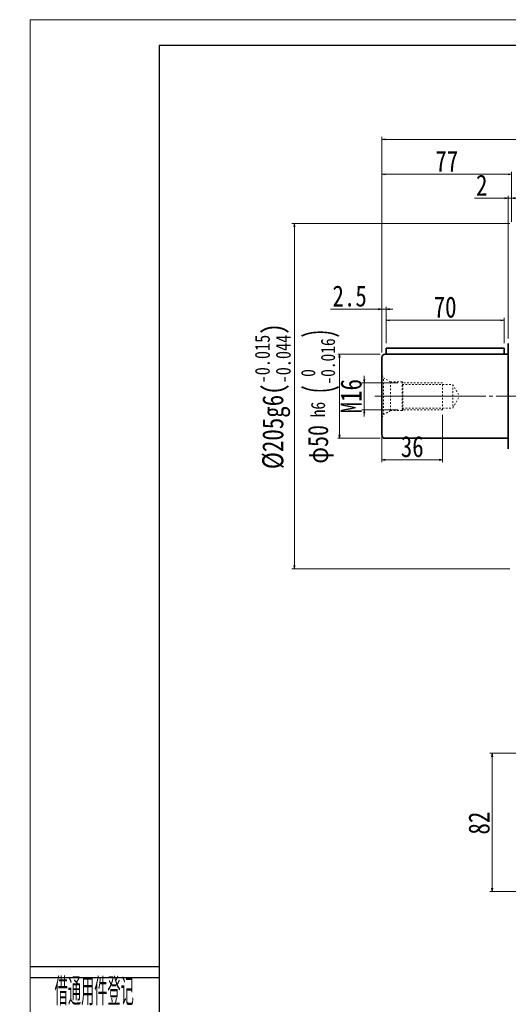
# Model space of a CAD drawing. Header units: millimetres. Extents: x -54 to 1253, y 0 to 910.
# Tile 2 of 8: x -54 to 236, y 325 to 910. Entities that reach past the tile are written whole.
import ezdxf
from ezdxf.enums import TextEntityAlignment as Align

# ---------------------------------------------------------------- set-up
doc = ezdxf.new("R2010")
doc.units = ezdxf.units.MM
doc.linetypes.add('点画线', pattern=[18, 12, -2, 2, -2])
doc.linetypes.add('虚线', pattern=[2, 1, -1])
doc.layers.add('2细线层', color=4, linetype='Continuous')
doc.layers.add('6文字层', color=3, linetype='Continuous')
for name, color, linetype, lineweight in [('中心线层', 1, '点画线', 18), ('图框_外框线', 7, 'Continuous', 18), ('尺寸线层', 3, 'Continuous', 18), ('粗实线层', 7, 'Continuous', 35)]:
    doc.layers.add(name, color=color, linetype=linetype, lineweight=lineweight)
doc.styles.add('PC_TEXTSTYLE', font='ISOCP.SHX', dxfattribs={"width": 0.707, "bigfont": 'GBCBIG.SHX'})
doc.styles.add('宋体', font='SimSun.ttf', dxfattribs={"width": 0.8})
doc.dimstyles.new('A水平标注$0', dxfattribs={"dimtxt": 3.5, "dimasz": 2, "dimexe": 1.5, "dimexo": 3, "dimgap": 1.1, "dimtad": 1, "dimtoh": 1, "dimdec": 4, "dimdsep": 46, "dimtxsty": '宋体', "dimblk": 'OPEN', "dimcen": 3, "dimclrd": 3, "dimclre": 3, "dimclrt": 6, "dimadec": 0, "dimazin": 0, "dimtm": 1e-09, "dimtfac": 1, "dimtdec": 4, "dimtix": 1, "dimtmove": 0, "dimatfit": 3, "dimldrblk": 'OPEN', "dimfxl": 0, "dimlwd": 13, "dimlwe": 13, "dimarcsym": 0})
doc.dimstyles.new('D直径标注φ25', dxfattribs={"dimtxt": 3.5, "dimasz": 2, "dimexe": 1, "dimexo": 3, "dimtad": 1, "dimtoh": 1, "dimdec": 1, "dimdsep": 46, "dimtxsty": '宋体', "dimblk": 'OPEN', "dimcen": 3, "dimclrd": 3, "dimclre": 3, "dimclrt": 130, "dimadec": 0, "dimazin": 0, "dimtm": 1e-09, "dimtfac": 1, "dimtdec": 1, "dimtmove": 0, "dimatfit": 0, "dimldrblk": 'OPEN', "dimfxl": 0, "dimlwd": 13, "dimlwe": 13, "dimarcsym": 0})

# ---------------------------------------------------------------- blocks, each defined once
blk = doc.blocks.new('m16螺纹中心孔_3')
at = {"layer": '中心线层', "linetype": '点画线', "lineweight": 18}
blk.add_line((49.71, 0), (-4.25, 0), dxfattribs=at)
at = {"layer": '粗实线层', "color": 6, "linetype": '虚线', "lineweight": 18}
for p, q in [((0, -12.65), (0, 12.65)), ((0, 12.65), (0.99, 10.93)), ((5.2, 8.5), (0.99, 10.93)), ((0.99, -10.93), (0.99, 10.93)), ((12, 8.5), (5.2, 8.5)), ((5.2, -8.5), (5.2, 8.5)), ((12.5, 8), (12, 8.5)), ((12, -8.5), (12, 8.5)), ((12, 7), (42, 7)), ((36, 8), (12.5, 8)), ((12.5, -8), (12.5, 8)), ((36, -8), (36, 8)), ((42, 7), (46.04, 0)), ((42, 7), (42, -7)), ((42, -7), (46.04, 0)), ((0, -12.65), (0.99, -10.93)), ((5.2, -8.5), (0.99, -10.93)), ((12, -8.5), (5.2, -8.5)), ((12, -7), (42, -7)), ((12.5, -8), (12, -8.5)), ((36, -8), (12.5, -8))]:
    blk.add_line(p, q, dxfattribs=at)
blk = doc.blocks.new('_Open')
at = {"color": 0, "linetype": 'ByBlock', "lineweight": -2}
for p, q in [((-1, 0.17), (0, 0)), ((-1, -0.17), (0, 0)), ((0, 0), (-1, 0))]:
    blk.add_line(p, q, dxfattribs=at)
blk = doc.blocks.new('*D10')
at = {"layer": 'Defpoints', "color": 0, "transparency": 16777216}
for p in [(196.72, 678.06), (160.72, 668.06), (196.72, 648.32)]:
    blk.add_point(p, dxfattribs=at)
at = {"layer": '尺寸线层', "color": 3, "lineweight": 13, "transparency": 16777216}
for p, q in [((196.72, 675.06), (196.72, 646.82)), ((160.72, 665.06), (160.72, 646.82)), ((162.72, 648.32), (194.72, 648.32))]:
    blk.add_line(p, q, dxfattribs=at)
at = {"layer": '尺寸线层', "color": 3, "lineweight": 13, "transparency": 16777216, "xscale": 2, "yscale": 2, "zscale": 2, "rotation": 180}
blk.add_blockref('_Open', (160.72, 648.32), dxfattribs=at)
at = {"layer": '尺寸线层', "color": 3, "lineweight": 13, "transparency": 16777216, "xscale": 2, "yscale": 2, "zscale": 2}
blk.add_blockref('_Open', (196.72, 648.32), dxfattribs=at)
at = {"layer": '尺寸线层', "color": 6, "transparency": 16777216, "insert": (178.72, 656.07), "char_height": 12.5, "attachment_point": 5, "style": '宋体'}
blk.add_mtext('36', dxfattribs=at)
blk = doc.blocks.new('*D11')
at = {"layer": 'Defpoints', "color": 0, "transparency": 16777216}
for p in [(173.22, 694.06), (150.28, 678.06), (173.22, 678.06)]:
    blk.add_point(p, dxfattribs=at)
at = {"layer": '尺寸线层', "color": 3, "lineweight": 13, "transparency": 16777216}
for p, q in [((150.28, 696.06), (150.28, 698.06)), ((170.22, 694.06), (148.78, 694.06)), ((150.28, 694.06), (150.28, 678.06)), ((170.22, 678.06), (148.78, 678.06)), ((150.28, 676.06), (150.28, 674.06))]:
    blk.add_line(p, q, dxfattribs=at)
at = {"layer": '尺寸线层', "color": 3, "lineweight": 13, "transparency": 16777216, "xscale": 2, "yscale": 2, "zscale": 2}
for p, rotation in [((150.28, 694.06), 270), ((150.28, 678.06), 90)]:
    blk.add_blockref('_Open', p, dxfattribs=dict(at, rotation=rotation))
at = {"layer": '尺寸线层', "color": 6, "transparency": 16777216, "insert": (142.53, 686.06), "char_height": 12.5, "attachment_point": 5, "rotation": 90, "style": '宋体'}
blk.add_mtext('M16', dxfattribs=at)
blk = doc.blocks.new('*D12')
at = {"layer": 'Defpoints', "color": 0, "transparency": 16777216}
for p in [(239.72, 788.56), (108.8, 583.56), (239.72, 583.56)]:
    blk.add_point(p, dxfattribs=at)
at = {"layer": '尺寸线层', "color": 3, "lineweight": 13, "transparency": 16777216}
for p, q in [((236.72, 788.56), (107.3, 788.56)), ((108.8, 786.56), (108.8, 585.56)), ((236.72, 583.56), (107.3, 583.56))]:
    blk.add_line(p, q, dxfattribs=at)
at = {"layer": '尺寸线层', "color": 3, "lineweight": 13, "transparency": 16777216, "xscale": 2, "yscale": 2, "zscale": 2}
for p, rotation in [((108.8, 788.56), 90), ((108.8, 583.56), 270)]:
    blk.add_blockref('_Open', p, dxfattribs=dict(at, rotation=rotation))
at = {"layer": '尺寸线层', "color": 6, "transparency": 16777216, "insert": (96, 686.06), "char_height": 12.5, "attachment_point": 5, "rotation": 90, "style": '宋体'}
blk.add_mtext('{\\A1;\\A1;%%C205g6({\\H0.707107x;\\S-0.015^ -0.044;})}', dxfattribs=at)
blk = doc.blocks.new('*D15')
at = {"layer": 'Defpoints', "color": 0, "transparency": 16777216}
for p in [(160.72, 817.81), (237.72, 786.56), (160.72, 709.06)]:
    blk.add_point(p, dxfattribs=at)
at = {"layer": '尺寸线层', "color": 3, "lineweight": 13, "transparency": 16777216}
for p, q in [((160.72, 712.06), (160.72, 819.31)), ((237.72, 789.56), (237.72, 819.31)), ((235.72, 817.81), (162.72, 817.81))]:
    blk.add_line(p, q, dxfattribs=at)
at = {"layer": '尺寸线层', "color": 3, "lineweight": 13, "transparency": 16777216, "xscale": 2, "yscale": 2, "zscale": 2, "rotation": 180}
blk.add_blockref('_Open', (160.72, 817.81), dxfattribs=at)
at = {"layer": '尺寸线层', "color": 3, "lineweight": 13, "transparency": 16777216, "xscale": 2, "yscale": 2, "zscale": 2}
blk.add_blockref('_Open', (237.72, 817.81), dxfattribs=at)
at = {"layer": '尺寸线层', "color": 6, "transparency": 16777216, "insert": (199.22, 825.56), "char_height": 12.5, "attachment_point": 5, "style": '宋体'}
blk.add_mtext('77', dxfattribs=at)
blk = doc.blocks.new('*D16')
at = {"layer": 'Defpoints', "color": 0, "transparency": 16777216}
for p in [(235.72, 803.59), (237.72, 786.56), (235.72, 717.31)]:
    blk.add_point(p, dxfattribs=at)
at = {"layer": '尺寸线层', "color": 3, "lineweight": 13, "transparency": 16777216}
for p, q in [((233.72, 803.59), (215.69, 803.59)), ((235.72, 720.31), (235.72, 805.09)), ((237.72, 803.59), (235.72, 803.59)), ((237.72, 789.56), (237.72, 805.09)), ((239.72, 803.59), (241.72, 803.59))]:
    blk.add_line(p, q, dxfattribs=at)
at = {"layer": '尺寸线层', "color": 3, "lineweight": 13, "transparency": 16777216, "xscale": 2, "yscale": 2, "zscale": 2}
blk.add_blockref('_Open', (235.72, 803.59), dxfattribs=at)
at = {"layer": '尺寸线层', "color": 3, "lineweight": 13, "transparency": 16777216, "xscale": 2, "yscale": 2, "zscale": 2, "rotation": 180}
blk.add_blockref('_Open', (237.72, 803.59), dxfattribs=at)
at = {"layer": '尺寸线层', "color": 6, "transparency": 16777216, "insert": (219.96, 811.34), "char_height": 12.5, "attachment_point": 5, "style": '宋体'}
blk.add_mtext('2', dxfattribs=at)
blk = doc.blocks.new('*D17')
at = {"layer": 'Defpoints', "color": 0, "transparency": 16777216}
for p in [(160.72, 838.51), (489.72, 717.31), (160.72, 709.06)]:
    blk.add_point(p, dxfattribs=at)
at = {"layer": '尺寸线层', "color": 3, "lineweight": 13, "transparency": 16777216}
for p, q in [((160.72, 712.06), (160.72, 840.01)), ((487.72, 838.51), (162.72, 838.51)), ((489.72, 720.31), (489.72, 840.01))]:
    blk.add_line(p, q, dxfattribs=at)
at = {"layer": '尺寸线层', "color": 3, "lineweight": 13, "transparency": 16777216, "xscale": 2, "yscale": 2, "zscale": 2, "rotation": 180}
blk.add_blockref('_Open', (160.72, 838.51), dxfattribs=at)
at = {"layer": '尺寸线层', "color": 3, "lineweight": 13, "transparency": 16777216, "xscale": 2, "yscale": 2, "zscale": 2}
blk.add_blockref('_Open', (489.72, 838.51), dxfattribs=at)
at = {"layer": '尺寸线层', "color": 6, "transparency": 16777216, "insert": (325.22, 846.26), "char_height": 12.5, "attachment_point": 5, "style": '宋体', "bg_fill": 3, "box_fill_scale": 1.1, "bg_fill_color": 256, "bg_fill_true_color": 13158600, "bg_fill_transparency": 0}
blk.add_mtext('329', dxfattribs=at)
blk = doc.blocks.new('*D30')
at = {"layer": 'Defpoints', "color": 0, "transparency": 16777216}
for p in [(163.22, 737.7), (163.22, 714.56), (160.72, 709.06)]:
    blk.add_point(p, dxfattribs=at)
at = {"layer": '尺寸线层', "color": 3, "lineweight": 13, "transparency": 16777216}
for p, q in [((158.72, 737.7), (130.18, 737.7)), ((160.72, 712.06), (160.72, 739.2)), ((163.22, 737.7), (160.72, 737.7)), ((163.22, 717.56), (163.22, 739.2)), ((165.22, 737.7), (167.22, 737.7))]:
    blk.add_line(p, q, dxfattribs=at)
at = {"layer": '尺寸线层', "color": 3, "lineweight": 13, "transparency": 16777216, "xscale": 2, "yscale": 2, "zscale": 2}
blk.add_blockref('_Open', (160.72, 737.7), dxfattribs=at)
at = {"layer": '尺寸线层', "color": 3, "lineweight": 13, "transparency": 16777216, "xscale": 2, "yscale": 2, "zscale": 2, "rotation": 180}
blk.add_blockref('_Open', (163.22, 737.7), dxfattribs=at)
at = {"layer": '尺寸线层', "color": 6, "transparency": 16777216, "insert": (141.59, 745.45), "char_height": 12.5, "attachment_point": 5, "style": '宋体'}
blk.add_mtext('2.5', dxfattribs=at)
blk = doc.blocks.new('*D31')
at = {"layer": 'Defpoints', "color": 0, "transparency": 16777216}
for p in [(233.22, 731.15), (163.22, 714.56), (233.22, 714.56)]:
    blk.add_point(p, dxfattribs=at)
at = {"layer": '尺寸线层', "color": 3, "lineweight": 13, "transparency": 16777216}
for p, q in [((163.22, 717.56), (163.22, 732.65)), ((165.22, 731.15), (231.22, 731.15)), ((233.22, 717.56), (233.22, 732.65))]:
    blk.add_line(p, q, dxfattribs=at)
at = {"layer": '尺寸线层', "color": 3, "lineweight": 13, "transparency": 16777216, "xscale": 2, "yscale": 2, "zscale": 2, "rotation": 180}
blk.add_blockref('_Open', (163.22, 731.15), dxfattribs=at)
at = {"layer": '尺寸线层', "color": 3, "lineweight": 13, "transparency": 16777216, "xscale": 2, "yscale": 2, "zscale": 2}
blk.add_blockref('_Open', (233.22, 731.15), dxfattribs=at)
at = {"layer": '尺寸线层', "color": 6, "transparency": 16777216, "insert": (198.22, 738.9), "char_height": 12.5, "attachment_point": 5, "style": '宋体'}
blk.add_mtext('70', dxfattribs=at)
blk = doc.blocks.new('*D41')
at = {"layer": 'Defpoints', "color": 0, "transparency": 16777216}
for p in [(345.22, 474.06), (226.19, 392.06), (273.52, 392.06)]:
    blk.add_point(p, dxfattribs=at)
at = {"layer": '尺寸线层', "color": 3, "lineweight": 13, "transparency": 16777216}
for p, q in [((342.22, 474.06), (224.69, 474.06)), ((226.19, 472.06), (226.19, 394.06)), ((270.52, 392.06), (224.69, 392.06))]:
    blk.add_line(p, q, dxfattribs=at)
at = {"layer": '尺寸线层', "color": 3, "lineweight": 13, "transparency": 16777216, "xscale": 2, "yscale": 2, "zscale": 2}
for p, rotation in [((226.19, 474.06), 90), ((226.19, 392.06), 270)]:
    blk.add_blockref('_Open', p, dxfattribs=dict(at, rotation=rotation))
at = {"layer": '尺寸线层', "color": 6, "transparency": 16777216, "insert": (218.44, 432.63), "char_height": 12.5, "attachment_point": 5, "rotation": 90, "style": '宋体'}
blk.add_mtext('82', dxfattribs=at)
blk = doc.blocks.new('*D44')
at = {"color": 3, "lineweight": 13, "transparency": 16777216}
for p, q in [((159.72, 711.06), (134.56, 711.06)), ((135.56, 709.06), (135.56, 663.06)), ((159.72, 661.06), (134.56, 661.06))]:
    blk.add_line(p, q, dxfattribs=at)
at = {"layer": 'Defpoints', "color": 0, "transparency": 16777216}
for p in [(162.72, 711.06), (135.56, 661.06), (162.72, 661.06)]:
    blk.add_point(p, dxfattribs=at)
at = {"color": 3, "lineweight": 13, "transparency": 16777216, "xscale": 2, "yscale": 2, "zscale": 2}
for p, rotation in [((135.56, 711.06), 90), ((135.56, 661.06), 270)]:
    blk.add_blockref('_Open', p, dxfattribs=dict(at, rotation=rotation))
at = {"color": 130, "transparency": 16777216, "insert": (124.23, 686.06), "char_height": 12, "attachment_point": 5, "rotation": 90, "style": '宋体'}
blk.add_mtext('{\\A1;φ50{}{{\\H0.7x;\\C2; h6 {\\H2x;\\W0.5;(}\\S 0^ -0.016;{\\H2x;\\W0.5;)}}}}', dxfattribs=at)

msp = doc.modelspace()

# ---------------------------------------------------------------- linework, layer by layer
at = {"layer": '2细线层'}
for p, q in [((-47.64057, 347.54506), (28.61523, 347.54506)), ((-47.64057, 341.03071), (28.61523, 341.03071))]:
    msp.add_line(p, q, dxfattribs=at)
at = {"layer": '中心线层'}
msp.add_line((156.47068, 686.05787), (494.62169, 686.19987), dxfattribs=at)
at = {"layer": '粗实线层'}
for p, q in [((235.72068, 654.80787), (235.72068, 717.30787)), ((160.72068, 709.05787), (160.72068, 663.05787)), ((162.72068, 711.05787), (235.72068, 711.05787)), ((162.72068, 661.05787), (235.72068, 661.05787))]:
    msp.add_line(p, q, dxfattribs=at)
for centre, start, end in [((162.72068, 709.05787), 90, 180), ((162.72068, 663.05787), 180, 270.00000001)]:
    msp.add_arc(centre, 2, start, end, dxfattribs=at)

# ---------------------------------------------------------------- block references
msp.add_blockref('m16螺纹中心孔_3', (160.72068, 686.05787), dxfattribs=at)

# ---------------------------------------------------------------- texts
at = {"layer": '6文字层', "color": 3, "style": 'PC_TEXTSTYLE', "width": 0.667}
msp.add_text('借通用件登记', height=16.285898, dxfattribs=at).set_placement((-9.92619, 333.31961), align=Align.MIDDLE)

# ---------------------------------------------------------------- dimensions: what is measured, and where the dimension line sits
at = {"layer": '尺寸线层'}
for base, p1, p2, picture, middle in [((160.72068, 817.8094), (237.72068, 786.55787), (160.72068, 709.05787), '*D15', (199.22068, 825.5594)), ((196.72068, 648.31514), (160.72068, 668.05787), (196.72068, 678.05787), '*D10', (178.72068, 656.06514))]:
    dim = msp.add_linear_dim(base=base, p1=p1, p2=p2, dimstyle='A水平标注$0', override={"dimtxt": 12.5, "dimgap": 1.5, "dimblk": 'Open', "dimtfill": 0, "dimtfillclr": 256}, dxfattribs=at)
    dim.commit()
    dim.dimension.update_dxf_attribs({"geometry": picture, "text_midpoint": middle})
dim = msp.add_linear_dim(base=(235.72068, 803.59472), p1=(237.72068, 786.55787), p2=(235.72068, 717.30787), dimstyle='A水平标注$0', override={"dimtxt": 12.5, "dimgap": 1.5, "dimblk": 'Open', "dimtfill": 0, "dimtfillclr": 256}, dxfattribs=at)
dim.commit()
dim.dimension.update_dxf_attribs({"geometry": '*D16', "text_midpoint": (219.95826, 803.59472), "dimtype": 160})
for base, p1, p2, text, override, picture, middle in [((108.80131, 583.55787), (239.72068, 788.55787), (239.72068, 583.55787), '{\\A1;\\A1;%%C205g6({\\H0.707107x;\\S-0.015^ -0.044;})}', {"dimtxt": 12.5, "dimgap": 1.5, "dimblk": 'Open', "dimtp": -0.015, "dimtm": 0.044, "dimtdec": 3, "dimtfill": 0, "dimtfillclr": 256, "dimtzin": 8}, '*D12', (95.9997, 686.05787)), ((150.28385, 678.05787), (173.22068, 694.05787), (173.22068, 678.05787), 'M<>', {"dimtxt": 12.5, "dimgap": 1.5, "dimblk": 'Open', "dimtfill": 0, "dimtfillclr": 256}, '*D11', (142.53385, 686.05787))]:
    dim = msp.add_linear_dim(base=base, p1=p1, p2=p2, angle=270, text=text, dimstyle='A水平标注$0', override=override, dxfattribs=at)
    dim.commit()
    dim.dimension.update_dxf_attribs({"geometry": picture, "text_midpoint": middle})
dim = msp.add_linear_dim(base=(226.19265, 392.05786), p1=(345.22068, 474.05653), p2=(273.52068, 392.05786), angle=90, dimstyle='A水平标注$0', override={"dimtxt": 12.5, "dimgap": 1.5, "dimdec": 1, "dimpost": '<>', "dimblk": 'Open', "dimtvp": 0.1, "dimtfill": 0, "dimtfillclr": 256}, dxfattribs=at)
dim.commit()
dim.dimension.update_dxf_attribs({"geometry": '*D41', "text_midpoint": (226.19265, 432.6286), "dimtype": 160})

# ---------------------------------------------------------------- next in the draw order: dimensions: what is measured, and where the dimension line sits
dim = msp.add_linear_dim(base=(160.72068, 838.51244), p1=(489.72068, 717.30787), p2=(160.72068, 709.05787), dimstyle='A水平标注$0', override={"dimtxt": 12.5, "dimgap": 1.5, "dimblk": 'Open', "dimtfill": 1, "dimtfillclr": 256}, dxfattribs=at)
dim.commit()
dim.dimension.update_dxf_attribs({"geometry": '*D17', "text_midpoint": (325.22068, 846.26244)})

# ---------------------------------------------------------------- next in the draw order: linework, layer by layer
at = {"layer": '图框_外框线', "color": 3}
msp.add_lwpolyline([(-47.94852, 0), (1238.32244, 0), (1238.32244, 909.57732), (-47.94852, 909.57732)], close=True, dxfattribs=at)
at = {"layer": '图框_外框线', "color": 3, "lineweight": 25}
msp.add_lwpolyline([(28.61523, 15.31275), (1223.00969, 15.31275), (1223.00969, 894.26457), (28.61523, 894.26457)], close=True, dxfattribs=at)
at = {"layer": '粗实线层'}
for p, q in [((163.22068, 714.55787), (163.22068, 711.05787)), ((163.22068, 714.55787), (233.22068, 714.55787)), ((233.22068, 714.55787), (233.22068, 711.05787))]:
    msp.add_line(p, q, dxfattribs=at)

# ---------------------------------------------------------------- next in the draw order: dimensions: what is measured, and where the dimension line sits
dim = msp.add_linear_dim(base=(135.55512, 661.05787), p1=(162.72068, 711.05787), p2=(162.72068, 661.05787), angle=90, text='{\\A1;φ<>{}{{\\H0.7x;\\C2; h6 {\\H2x;\\W0.5;(}\\S 0^ -0.016;{\\H2x;\\W0.5;)}}}}', dimstyle='D直径标注φ25', override={"dimtxt": 12, "dimgap": 0.625, "dimtad": 1, "dimjust": 0, "dimdec": 1, "dimlfac": 1, "dimpost": '<>', "dimse1": 0, "dimse2": 0, "dimsd1": 0, "dimsd2": 0, "dimtol": 0, "dimlim": 0, "dimtp": 0, "dimtm": 0.016, "dimtdec": 4, "dimtofl": 1, "dimtvp": 0.1, "dimtfill": 0})
dim.commit()
dim.dimension.update_dxf_attribs({"geometry": '*D44', "text_midpoint": (135.55512, 686.05787), "dimtype": 160})
at = {"layer": '尺寸线层'}
dim = msp.add_linear_dim(base=(163.22068, 737.70077), p1=(160.72068, 709.05787), p2=(163.22068, 714.55787), dimstyle='A水平标注$0', override={"dimtxt": 12.5, "dimgap": 1.5, "dimblk": 'Open', "dimtfill": 0, "dimtfillclr": 256}, dxfattribs=at)
dim.commit()
dim.dimension.update_dxf_attribs({"geometry": '*D30', "text_midpoint": (141.59199, 737.70077), "dimtype": 160})
dim = msp.add_linear_dim(base=(233.22068, 731.15428), p1=(163.22068, 714.55787), p2=(233.22068, 714.55787), dimstyle='A水平标注$0', override={"dimtxt": 12.5, "dimgap": 1.5, "dimblk": 'Open', "dimtfill": 0, "dimtfillclr": 256}, dxfattribs=at)
dim.commit()
dim.dimension.update_dxf_attribs({"geometry": '*D31', "text_midpoint": (198.22068, 738.90428)})

doc.saveas('drawing.dxf')
